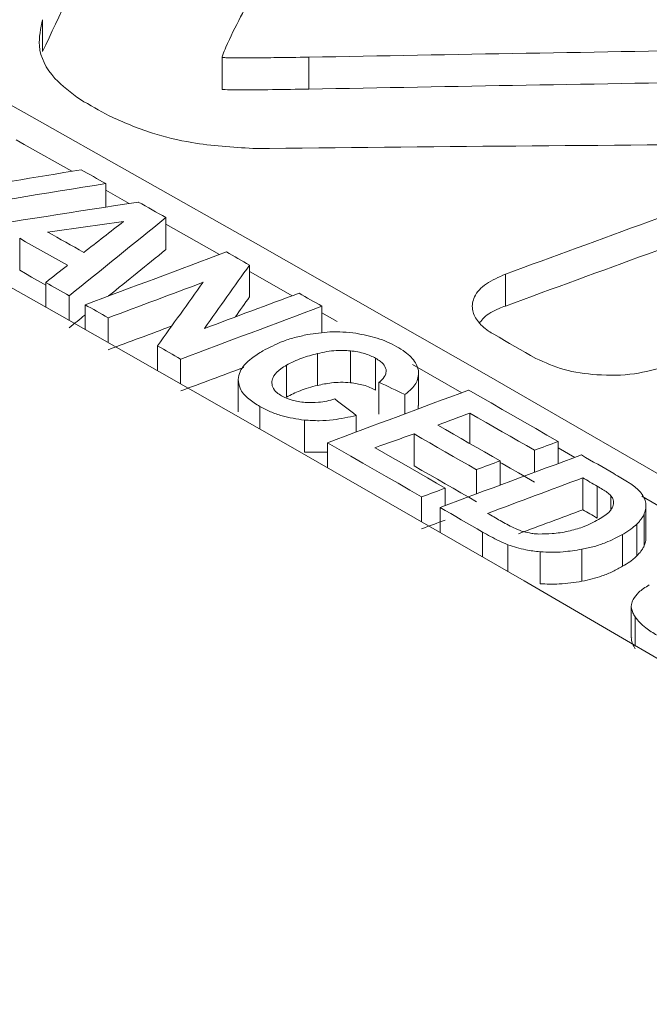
# Model space of a CAD drawing. Header units: millimetres. Extents: x 0 to 1260, y 0 to 891.
# Tile 75 of 93: x 990.16 to 996.6, y 759.92 to 770. Entities that reach past the tile are written whole.
import ezdxf

# ---------------------------------------------------------------- set-up
doc = ezdxf.new("R2010")
doc.units = ezdxf.units.MM
doc.header["$LTSCALE"] = 3

msp = doc.modelspace()

# ---------------------------------------------------------------- linework, layer by layer
at = {"color": 7, "linetype": 'Continuous', "lineweight": 15}
for p, q in [((990.397, 769.672), (990.397, 769.999)), ((992.234, 769.616), (992.234, 769.289)), ((992.235, 769.286), (992.235, 769.613)), ((993.121, 769.289), (993.121, 769.616)), ((991.044, 768.082), (991.044, 768.322)), ((991.283, 768.119), (991.044, 768.254)), ((991.659, 767.647), (991.659, 767.974)), ((992.206, 767.597), (991.659, 767.906)), ((990.163, 767.435), (990.163, 767.762)), ((992.515, 767.162), (992.515, 767.489)), ((990.43, 767.058), (990.43, 767.311)), ((995.133, 767.069), (995.133, 767.396)), ((990.671, 766.922), (990.671, 767.175)), ((990.832, 766.83), (990.832, 767.083)), ((993.256, 766.794), (993.256, 767.067)), ((991.068, 766.696), (991.068, 766.949)), ((993.411, 766.912), (993.256, 767)), ((991.574, 766.408), (991.574, 766.662)), ((993.547, 766.285), (993.547, 766.611)), ((991.81, 766.274), (991.81, 766.527)), ((993.209, 766.257), (993.209, 766.583)), ((993.805, 766.208), (993.805, 766.535)), ((992.893, 766.137), (992.893, 766.464)), ((994.688, 766.182), (994.181, 766.472)), ((992.398, 766.313), (992.398, 765.986)), ((994.244, 766.053), (994.244, 766.379)), ((993.839, 765.962), (993.839, 766.289)), ((994.105, 765.965), (994.105, 766.163)), ((994.24, 766.053), (994.239, 766.015)), ((993.077, 765.575), (993.077, 765.902)), ((993.607, 765.78), (993.607, 765.95)), ((994.77, 765.662), (994.77, 765.973)), ((994.199, 765.434), (994.199, 765.76)), ((993.312, 765.416), (993.312, 765.67)), ((995.671, 765.456), (995.671, 765.683)), ((995.842, 765.52), (995.671, 765.618)), ((993.312, 765.573), (993.077, 765.575)), ((995.43, 765.367), (995.43, 765.593)), ((995.079, 765.236), (995.079, 765.484)), ((994.837, 765.146), (994.837, 765.394)), ((995.924, 764.984), (995.924, 765.311)), ((994.516, 765.027), (994.516, 765.207)), ((996.072, 764.899), (996.072, 765.226)), ((994.274, 764.862), (994.274, 765.117)), ((994.464, 764.753), (994.464, 765.008)), ((996.57, 764.697), (996.57, 765.024)), ((996.554, 764.62), (996.554, 764.947)), ((996.477, 764.512), (996.477, 764.838)), ((996.332, 764.406), (996.332, 764.732)), ((995.488, 764.227), (995.488, 764.554)), ((995.915, 764.253), (995.915, 764.58)), ((996.421, 764), (996.421, 763.673))]:
    msp.add_line(p, q, dxfattribs=at)
at = {"color": 8, "linetype": 'Continuous', "lineweight": 15}
for p, q in [((992.621, 765.811), (992.621, 766.041)), ((996.213, 764.988), (996.213, 765.128)), ((994.898, 764.502), (994.898, 764.757)), ((995.159, 764.351), (995.159, 764.627)), ((996.46, 763.597), (996.46, 763.889))]:
    msp.add_line(p, q, dxfattribs=at)
at = {"color": 7, "linetype": 'Continuous', "lineweight": 15, "flags": 128}
for points in [[(985.482, 771.679), (987.846, 770.371), (990.21, 769.05), (992.575, 767.714), (994.939, 766.365), (997.304, 765.001), (999.668, 763.624), (1002.033, 762.233), (1004.397, 760.828)], [(1002.417, 760.089), (1000.052, 761.492), (997.688, 762.881), (995.323, 764.257), (992.959, 765.618), (990.594, 766.965), (988.23, 768.299), (985.865, 769.618), (983.501, 770.923)], [(992.234, 769.289), (992.234, 769.289), (992.235, 769.287), (992.235, 769.286), (992.235, 769.286), (992.235, 769.286)], [(990.784, 769.181), (990.821, 769.16), (990.857, 769.14), (990.894, 769.119), (990.931, 769.098), (990.967, 769.078), (991.004, 769.057), (991.041, 769.036), (991.077, 769.016)], [(990.698, 768.449), (990.21, 768.723), (990.126, 768.77)], [(991.044, 768.322), (991.012, 768.34), (990.981, 768.358), (990.95, 768.375), (990.918, 768.393), (990.887, 768.411), (990.855, 768.429), (990.824, 768.446), (990.793, 768.464)], [(991.659, 767.974), (991.624, 767.994), (991.589, 768.014), (991.554, 768.034), (991.518, 768.054), (991.483, 768.074), (991.448, 768.094), (991.413, 768.114), (991.377, 768.133)], [(990.819, 767.618), (990.773, 767.644), (990.726, 767.67), (990.68, 767.696), (990.634, 767.722), (990.588, 767.748), (990.542, 767.774), (990.496, 767.8), (990.45, 767.826)], [(990.163, 767.762), (990.224, 767.727), (990.285, 767.693), (990.346, 767.658), (990.407, 767.624), (990.469, 767.589), (990.53, 767.555), (990.591, 767.52), (990.652, 767.486)], [(992.515, 767.489), (992.485, 767.506), (992.456, 767.523), (992.426, 767.54), (992.396, 767.556), (992.367, 767.573), (992.337, 767.59), (992.308, 767.607), (992.278, 767.624)], [(990.43, 767.284), (990.407, 767.297), (990.346, 767.332), (990.285, 767.366), (990.224, 767.401), (990.163, 767.435)], [(992.95, 767.175), (992.575, 767.388), (992.515, 767.421)], [(990.43, 767.311), (990.46, 767.294), (990.49, 767.277), (990.52, 767.26), (990.551, 767.243), (990.581, 767.226), (990.611, 767.209), (990.641, 767.192), (990.671, 767.175)], [(993.256, 767.067), (993.227, 767.084), (993.197, 767.101), (993.168, 767.117), (993.139, 767.134), (993.109, 767.151), (993.08, 767.168), (993.05, 767.184), (993.021, 767.201)], [(990.832, 767.083), (990.862, 767.066), (990.891, 767.05), (990.921, 767.033), (990.95, 767.016), (990.98, 766.999), (991.009, 766.983), (991.039, 766.966), (991.068, 766.949)], [(995.014, 766.78), (995.068, 766.749), (995.122, 766.718), (995.176, 766.687), (995.23, 766.656), (995.284, 766.626), (995.337, 766.595), (995.391, 766.564), (995.445, 766.533)], [(991.574, 766.662), (991.604, 766.645), (991.633, 766.628), (991.663, 766.611), (991.692, 766.595), (991.722, 766.578), (991.751, 766.561), (991.781, 766.544), (991.81, 766.527)], [(995.671, 765.683), (995.557, 765.749), (995.443, 765.815), (995.329, 765.881), (995.215, 765.946), (995.1, 766.012), (994.986, 766.077), (994.872, 766.143), (994.758, 766.208)], [(994.77, 765.973), (994.852, 765.925), (994.935, 765.878), (995.017, 765.831), (995.1, 765.783), (995.182, 765.736), (995.265, 765.688), (995.347, 765.641), (995.43, 765.593)], [(995.079, 765.484), (994.999, 765.53), (994.919, 765.576), (994.84, 765.621), (994.76, 765.667), (994.68, 765.713), (994.6, 765.759), (994.52, 765.805), (994.441, 765.851)], [(994.199, 765.76), (994.279, 765.715), (994.359, 765.669), (994.439, 765.623), (994.518, 765.577), (994.598, 765.531), (994.678, 765.486), (994.758, 765.44), (994.837, 765.394)], [(993.312, 765.67), (993.432, 765.601), (993.552, 765.532), (993.673, 765.463), (993.793, 765.394), (993.913, 765.325), (994.034, 765.255), (994.154, 765.186), (994.274, 765.117)], [(994.516, 765.207), (994.427, 765.258), (994.337, 765.31), (994.247, 765.361), (994.158, 765.413), (994.068, 765.464), (993.979, 765.516), (993.889, 765.567), (993.799, 765.619)], [(996.243, 765.354), (996.201, 765.378), (996.16, 765.402), (996.118, 765.426), (996.077, 765.45), (996.035, 765.473), (995.994, 765.497), (995.952, 765.521), (995.911, 765.545)], [(994.837, 765.067), (994.758, 765.113), (994.678, 765.159), (994.598, 765.205), (994.518, 765.251), (994.439, 765.296), (994.359, 765.342), (994.279, 765.388), (994.199, 765.434)], [(995.43, 765.267), (995.347, 765.314), (995.265, 765.362), (995.182, 765.409), (995.1, 765.457), (995.079, 765.468)], [(995.924, 765.311), (995.943, 765.3), (995.961, 765.29), (995.98, 765.279), (995.998, 765.268), (996.016, 765.258), (996.035, 765.247), (996.053, 765.237), (996.072, 765.226)], [(997.469, 764.579), (997.304, 764.675), (996.529, 765.123)], [(994.464, 765.008), (994.518, 764.976), (994.573, 764.945), (994.627, 764.914), (994.681, 764.883), (994.736, 764.851), (994.79, 764.82), (994.844, 764.789), (994.898, 764.757)], [(995.079, 764.874), (995.063, 764.883), (995.047, 764.893), (995.031, 764.902), (995.015, 764.911), (994.999, 764.92), (994.983, 764.93), (994.967, 764.939), (994.95, 764.948)], [(996.072, 764.899), (996.053, 764.91), (996.035, 764.921), (996.016, 764.931), (995.998, 764.942), (995.98, 764.952), (995.961, 764.963), (995.943, 764.974), (995.924, 764.984)]]:
    msp.add_lwpolyline(points, dxfattribs=at)
at = {"color": 7, "linetype": 'Continuous', "lineweight": 15}
for centre, major_axis, ratio, start_param, end_param in [((985.291, 222.889), (287.862, 905.981), 0.202395, 0.98555, 0.988659), ((1003.804, 233.576), (948.996, 17.263), 0.564867, 1.567091, 1.571778), ((1003.804, 233.576), (948.418, 17.252), 0.564867, 1.567095, 1.571785), ((1002.018, 232.545), (936.01, 6.3), 0.572842, 1.57131, 1.577056), ((1005.697, 234.669), (1278.95, 245.427), 0.405587, 1.504741, 1.50584), ((1007.496, 235.708), (2518.212, 956.866), 0.186533, 1.503774, 1.504933), ((1005.193, 234.378), (1273.434, 242.038), 0.407608, 1.504556, 1.506019), ((1004.393, 233.916), (1252.891, 229.348), 0.415294, 1.505279, 1.50678), ((1007.496, 235.708), (2516.678, 956.283), 0.186533, 1.503776, 1.504936), ((1003.51, 233.407), (1207.392, 200.822), 0.433268, 1.509005, 1.509646), ((969.278, 213.645), (2279.659, 1910.622), 0.139098, 1.444988, 1.445419), ((964.435, 210.849), (2626.816, 2103.285), 0.125005, 1.460889, 1.461043), ((1014.272, 239.619), (2605.892, 1006.6), 0.17948, 1.509998, 1.510551), ((969.278, 213.645), (2278.27, 1909.458), 0.139098, 1.444982, 1.445238), ((965.772, 211.621), (2492.259, 2028.367), 0.130146, 1.455341, 1.455429), ((987.43, 224.124), (592.404, 1044.296), 0.239142, 1.163932, 1.16465), ((1013.143, 238.968), (2601.548, 1004.135), 0.179817, 1.509594, 1.509967), ((986.783, 223.751), (599.368, 1047.442), 0.239175, 1.166797, 1.167514), ((1010.805, 237.618), (2601.578, 1004.152), 0.179815, 1.508322, 1.508693), ((987.43, 224.124), (592.043, 1043.66), 0.239142, 1.163927, 1.164153), ((1009.746, 237.007), (2605.892, 1006.6), 0.17948, 1.507891, 1.508444), ((969.278, 213.645), (2278.27, 1909.458), 0.139098, 1.445343, 1.445413), ((1013.143, 238.968), (2599.963, 1003.524), 0.179817, 1.509722, 1.509972), ((1009.746, 237.007), (2604.305, 1005.987), 0.17948, 1.508201, 1.508448), ((1002.79, 232.991), (2602.433, 1004.637), 0.179749, 1.504597, 1.505151), ((995.985, 229.063), (-379.11, 538.171), 0.628774, 5.444791, 5.445315), ((995.129, 228.569), (-264.771, 604.286), 0.488497, 5.555899, 5.556449), ((1001.586, 232.296), (2590.129, 997.658), 0.18071, 1.503929, 1.504055), ((1001.019, 231.969), (2391.469, 885.009), 0.197736, 1.500595, 1.500762), ((998.57, 230.555), (2601.205, 1003.941), 0.179844, 1.502608, 1.502701), ((997.463, 229.916), (2597.589, 1001.889), 0.180126, 1.502029, 1.502585), ((998.677, 230.617), (2605.113, 1006.158), 0.179541, 1.502942, 1.503034), ((996.3, 229.245), (2607.481, 1007.502), 0.179357, 1.501749, 1.502122), ((998.296, 230.397), (2571.116, 986.872), 0.182214, 1.502437, 1.502531), ((996.3, 229.245), (2605.893, 1006.888), 0.179357, 1.501749, 1.502001), ((998.296, 230.397), (2569.55, 986.271), 0.182214, 1.502438, 1.502532)]:
    msp.add_ellipse(centre, major_axis=major_axis, ratio=ratio, start_param=start_param, end_param=end_param, dxfattribs=at)
for points, knots in [([(973.943, 707.328), (977.353, 708.212), (984.181, 709.983), (994.298, 712.798), (1004.205, 715.846), (1013.76, 719.224), (1022.385, 722.795), (1029.91, 726.631), (1036.362, 730.634), (1042.253, 734.919), (1048.034, 739.8), (1053.747, 745.234), (1059.717, 751.099), (1065.841, 756.905), (1072.443, 762.517), (1079.595, 767.598), (1087.351, 772.05), (1095.376, 775.998), (1103.82, 779.65), (1112.712, 783.129), (1121.962, 786.491), (1128.326, 788.69), (1131.508, 789.79)], [0, 0, 0, 0, 0.051658, 0.103451, 0.155176, 0.206737, 0.2582, 0.301639, 0.345242, 0.388927, 0.432477, 0.486699, 0.541062, 0.59534, 0.64939, 0.703348, 0.751777, 0.800326, 0.848961, 0.897507, 0.948751, 1, 1, 1, 1]), ([(1131.609, 789.559), (1128.426, 788.477), (1122.059, 786.314), (1114.856, 783.731), (1107.233, 780.851), (1099.277, 777.642), (1090.877, 773.726), (1084.558, 770.344), (1079.28, 767.211), (1073.746, 763.363), (1068.101, 758.777), (1061.979, 753.206), (1055.359, 746.678), (1048.493, 740.08), (1041.825, 734.403), (1035.257, 729.634), (1027.705, 725.274), (1018.793, 721.105), (1008.673, 717.22), (997.441, 713.572), (985.856, 710.226), (977.968, 708.134), (974.023, 707.088)], [0, 0, 0, 0, 0.051216, 0.102447, 0.117423, 0.177348, 0.236657, 0.266552, 0.296442, 0.341252, 0.386149, 0.431032, 0.499132, 0.567219, 0.615226, 0.663196, 0.712798, 0.762427, 0.821385, 0.88038, 0.940184, 1, 1, 1, 1]), ([(974.284, 705.612), (977.729, 706.386), (984.621, 707.937), (994.711, 710.382), (1004.499, 713.017), (1013.534, 715.806), (1021.881, 718.842), (1029.545, 722.145), (1036.685, 725.946), (1042.556, 729.859), (1047.393, 733.631), (1052.792, 738.294), (1059.058, 744.311), (1066.407, 751.596), (1072.914, 757.532), (1078.672, 762.055), (1083.32, 765.308), (1088.328, 768.407), (1094.712, 771.978), (1102.611, 775.915), (1112.105, 780.146), (1121.904, 784.187), (1128.578, 786.791), (1131.917, 788.094)], [0, 0, 0, 0, 0.05109, 0.1022, 0.151087, 0.200104, 0.243454, 0.28707, 0.331827, 0.377103, 0.410479, 0.443864, 0.510992, 0.578065, 0.64519, 0.678554, 0.712014, 0.745785, 0.77965, 0.83443, 0.889394, 0.944676, 1, 1, 1, 1]), ([(1017.369, 748.191), (1014.933, 748.967), (1010.043, 750.525), (1003.043, 753.232), (996.321, 756.206), (990.055, 759.413), (984.304, 762.8), (979.068, 766.357), (974.333, 770.117), (970.556, 773.636), (968.548, 775.918), (967.73, 776.847)], [0, 0, 0, 0, 0.112907, 0.226593, 0.342745, 0.459753, 0.572661, 0.686357, 0.80253, 0.919556, 1, 1, 1, 1]), ([(966.382, 776.71), (967.555, 775.392), (969.908, 772.747), (974.241, 768.889), (979.164, 765.119), (984.647, 761.522), (990.596, 758.133), (996.988, 754.954), (1003.886, 751.98), (1010.659, 749.435), (1015.213, 748.001), (1017.196, 747.376)], [0, 0, 0, 0, 0.111688, 0.224157, 0.339066, 0.454808, 0.566729, 0.679415, 0.794527, 0.910482, 1, 1, 1, 1]), ([(1017.236, 748.041), (1014.588, 748.865), (1009.272, 750.519), (1001.658, 753.465), (994.354, 756.755), (988.038, 760.117), (982.695, 763.406), (978.203, 766.558), (974.119, 769.868), (970.477, 773.274), (968.468, 775.613), (967.478, 776.766)], [0, 0, 0, 0, 0.121601, 0.244244, 0.371536, 0.500042, 0.598872, 0.698265, 0.799415, 0.901167, 1, 1, 1, 1]), ([(1017.144, 747.273), (1015.157, 747.898), (1010.688, 749.305), (1004.037, 751.795), (997.194, 754.726), (990.696, 757.936), (984.689, 761.35), (979.23, 764.923), (974.334, 768.646), (969.915, 772.549), (967.488, 775.274), (966.269, 776.642)], [0, 0, 0, 0, 0.089518, 0.201425, 0.314111, 0.429233, 0.545192, 0.656896, 0.769364, 0.884258, 1, 1, 1, 1]), ([(992.235, 769.613), (992.235, 769.613), (992.235, 769.613), (992.234, 769.616), (992.235, 769.624), (992.247, 769.659), (992.306, 769.796), (992.382, 769.949), (992.448, 770.075), (992.46, 770.098)], [0, 0, 0, 0, 0.0008378, 0.0030571, 0.0131755, 0.0533228, 0.213632, 0.8546409, 1, 1, 1, 1]), ([(990.397, 769.999), (990.378, 769.91), (990.332, 769.705), (990.472, 769.412), (990.69, 769.251), (990.784, 769.181)], [0, 0, 0, 0, 0.305796, 0.699354, 1, 1, 1, 1]), ([(993.121, 769.616), (993.002, 769.614), (992.795, 769.611), (992.547, 769.608), (992.395, 769.608), (992.319, 769.609), (992.278, 769.61), (992.257, 769.611), (992.245, 769.611), (992.24, 769.612), (992.237, 769.612), (992.236, 769.613), (992.235, 769.613)], [0, 0, 0, 0, 0.40164, 0.70035, 0.841111, 0.916876, 0.957313, 0.97869, 0.989858, 0.995607, 0.998512, 1, 1, 1, 1]), ([(992.235, 769.286), (992.236, 769.286), (992.238, 769.285), (992.249, 769.284), (992.29, 769.282), (992.461, 769.281), (992.745, 769.283), (992.997, 769.287), (993.121, 769.289)], [0, 0, 0, 0, 0.001755, 0.008651, 0.03601, 0.145226, 0.581896, 1, 1, 1, 1]), ([(991.077, 769.016), (991.22, 768.952), (991.479, 768.838), (991.982, 768.718), (992.339, 768.695), (992.55, 768.681)], [0, 0, 0, 0, 0.3361474, 0.6078006, 1, 1, 1, 1]), ([(995.133, 767.396), (995.064, 767.365), (994.924, 767.304), (994.806, 767.173), (994.783, 767.038), (994.838, 766.916), (994.928, 766.832), (994.996, 766.791), (995.014, 766.78)], [0, 0, 0, 0, 0.207884, 0.417136, 0.594873, 0.761435, 0.936775, 1, 1, 1, 1]), ([(994.869, 766.899), (994.883, 766.917), (994.927, 766.974), (995.029, 767.029), (995.111, 767.061), (995.133, 767.069)], [0, 0, 0, 0, 0.257739, 0.802916, 1, 1, 1, 1]), ([(993.603, 766.79), (993.559, 766.795), (993.471, 766.806), (993.303, 766.806), (993.184, 766.788), (993.108, 766.777)], [0, 0, 0, 0, 0.267443, 0.534919, 1, 1, 1, 1]), ([(993.108, 766.777), (993.064, 766.767), (992.974, 766.748), (992.815, 766.696), (992.716, 766.644), (992.652, 766.611)], [0, 0, 0, 0, 0.264387, 0.528764, 1, 1, 1, 1]), ([(994.021, 766.653), (993.99, 766.67), (993.928, 766.702), (993.792, 766.754), (993.677, 766.776), (993.603, 766.79)], [0, 0, 0, 0, 0.25879, 0.517673, 1, 1, 1, 1]), ([(992.652, 766.611), (992.612, 766.586), (992.512, 766.524), (992.416, 766.422), (992.403, 766.345), (992.398, 766.319)], [0, 0, 0, 0, 0.305056, 0.763542, 1, 1, 1, 1]), ([(993.209, 766.583), (993.241, 766.59), (993.303, 766.604), (993.417, 766.618), (993.499, 766.614), (993.547, 766.611)], [0, 0, 0, 0, 0.290405, 0.581164, 1, 1, 1, 1]), ([(993.547, 766.611), (993.573, 766.608), (993.623, 766.601), (993.714, 766.579), (993.77, 766.552), (993.805, 766.535)], [0, 0, 0, 0, 0.264441, 0.52906, 1, 1, 1, 1]), ([(994.242, 766.409), (994.234, 766.436), (994.214, 766.504), (994.129, 766.587), (994.05, 766.636), (994.021, 766.653)], [0, 0, 0, 0, 0.291007, 0.740113, 1, 1, 1, 1]), ([(992.893, 766.464), (992.917, 766.477), (992.966, 766.503), (993.07, 766.546), (993.155, 766.569), (993.209, 766.583)], [0, 0, 0, 0, 0.2641314, 0.528233, 1, 1, 1, 1]), ([(993.805, 766.535), (993.821, 766.525), (993.85, 766.507), (993.892, 766.47), (993.904, 766.44), (993.912, 766.42)], [0, 0, 0, 0, 0.294549, 0.550253, 1, 1, 1, 1]), ([(995.445, 766.533), (995.537, 766.491), (995.722, 766.407), (996.079, 766.357), (996.45, 766.36), (996.672, 766.423), (996.778, 766.454)], [0, 0, 0, 0, 0.243855, 0.486429, 0.754414, 1, 1, 1, 1]), ([(992.743, 766.296), (992.748, 766.315), (992.76, 766.363), (992.821, 766.419), (992.873, 766.452), (992.893, 766.464)], [0, 0, 0, 0, 0.305818, 0.741013, 1, 1, 1, 1]), ([(993.912, 766.42), (993.912, 766.405), (993.912, 766.368), (993.879, 766.324), (993.849, 766.297), (993.839, 766.289)], [0, 0, 0, 0, 0.311128, 0.786841, 1, 1, 1, 1]), ([(994.105, 766.163), (994.13, 766.183), (994.193, 766.234), (994.245, 766.32), (994.242, 766.384), (994.242, 766.409)], [0, 0, 0, 0, 0.277952, 0.716333, 1, 1, 1, 1]), ([(992.398, 766.319), (992.402, 766.288), (992.411, 766.217), (992.495, 766.12), (992.581, 766.066), (992.621, 766.041)], [0, 0, 0, 0, 0.293789, 0.677546, 1, 1, 1, 1]), ([(992.843, 766.15), (992.826, 766.161), (992.785, 766.186), (992.746, 766.237), (992.744, 766.277), (992.743, 766.296)], [0, 0, 0, 0, 0.268169, 0.646297, 1, 1, 1, 1]), ([(993.209, 766.257), (993.179, 766.249), (993.117, 766.233), (993.008, 766.196), (992.938, 766.16), (992.893, 766.137)], [0, 0, 0, 0, 0.264016, 0.528094, 1, 1, 1, 1]), ([(993.547, 766.285), (993.514, 766.287), (993.449, 766.291), (993.334, 766.283), (993.257, 766.267), (993.209, 766.257)], [0, 0, 0, 0, 0.291566, 0.562008, 1, 1, 1, 1]), ([(993.805, 766.208), (993.786, 766.218), (993.748, 766.238), (993.663, 766.267), (993.592, 766.278), (993.547, 766.285)], [0, 0, 0, 0, 0.2645882, 0.5292469, 1, 1, 1, 1]), ([(993.084, 766.082), (993.06, 766.085), (993.014, 766.09), (992.928, 766.109), (992.877, 766.133), (992.843, 766.15)], [0, 0, 0, 0, 0.2662128, 0.5149988, 1, 1, 1, 1]), ([(993.389, 766.118), (993.362, 766.11), (993.307, 766.096), (993.205, 766.08), (993.13, 766.081), (993.084, 766.082)], [0, 0, 0, 0, 0.286876, 0.572335, 1, 1, 1, 1]), ([(992.621, 766.041), (992.656, 766.023), (992.725, 765.986), (992.874, 765.932), (992.999, 765.913), (993.077, 765.902)], [0, 0, 0, 0, 0.271085, 0.540274, 1, 1, 1, 1]), ([(993.077, 765.902), (993.127, 765.899), (993.225, 765.893), (993.407, 765.905), (993.529, 765.932), (993.607, 765.95)], [0, 0, 0, 0, 0.279187, 0.539769, 1, 1, 1, 1]), ([(996.416, 765.249), (996.405, 765.256), (996.372, 765.278), (996.314, 765.312), (996.266, 765.34), (996.243, 765.354)], [0, 0, 0, 0, 0.195762, 0.597788, 1, 1, 1, 1]), ([(996.072, 765.226), (996.09, 765.215), (996.125, 765.194), (996.175, 765.163), (996.2, 765.139), (996.213, 765.128)], [0, 0, 0, 0, 0.357534, 0.676957, 1, 1, 1, 1]), ([(996.522, 765.153), (996.515, 765.162), (996.499, 765.181), (996.464, 765.213), (996.434, 765.235), (996.416, 765.249)], [0, 0, 0, 0, 0.274119, 0.548163, 1, 1, 1, 1]), ([(996.213, 765.128), (996.22, 765.118), (996.238, 765.092), (996.243, 765.053), (996.235, 765.027), (996.233, 765.018)], [0, 0, 0, 0, 0.281061, 0.759505, 1, 1, 1, 1]), ([(996.568, 765.053), (996.566, 765.061), (996.563, 765.079), (996.55, 765.113), (996.533, 765.137), (996.522, 765.153)], [0, 0, 0, 0, 0.252829, 0.505669, 1, 1, 1, 1]), ([(996.233, 765.018), (996.223, 765.001), (996.205, 764.968), (996.15, 764.924), (996.107, 764.897), (996.085, 764.884)], [0, 0, 0, 0, 0.324999, 0.658507, 1, 1, 1, 1]), ([(996.554, 764.947), (996.558, 764.956), (996.564, 764.974), (996.572, 765.009), (996.569, 765.036), (996.568, 765.053)], [0, 0, 0, 0, 0.2597769, 0.5195856, 1, 1, 1, 1]), ([(996.477, 764.838), (996.486, 764.847), (996.504, 764.866), (996.532, 764.902), (996.546, 764.929), (996.554, 764.947)], [0, 0, 0, 0, 0.269661, 0.539365, 1, 1, 1, 1]), ([(995.298, 764.767), (995.271, 764.778), (995.217, 764.799), (995.146, 764.836), (995.102, 764.861), (995.079, 764.874)], [0, 0, 0, 0, 0.344479, 0.671791, 1, 1, 1, 1]), ([(996.085, 764.884), (996.06, 764.87), (996.009, 764.842), (995.908, 764.799), (995.826, 764.778), (995.776, 764.765)], [0, 0, 0, 0, 0.280729, 0.561605, 1, 1, 1, 1]), ([(996.332, 764.732), (996.347, 764.741), (996.376, 764.758), (996.427, 764.793), (996.457, 764.821), (996.477, 764.838)], [0, 0, 0, 0, 0.2692886, 0.5386064, 1, 1, 1, 1]), ([(994.898, 764.757), (994.926, 764.742), (994.981, 764.711), (995.066, 764.666), (995.128, 764.64), (995.159, 764.627)], [0, 0, 0, 0, 0.335494, 0.666775, 1, 1, 1, 1]), ([(995.475, 764.736), (995.458, 764.737), (995.426, 764.739), (995.365, 764.748), (995.324, 764.76), (995.298, 764.767)], [0, 0, 0, 0, 0.263364, 0.526809, 1, 1, 1, 1]), ([(995.776, 764.765), (995.749, 764.759), (995.695, 764.749), (995.594, 764.737), (995.52, 764.737), (995.475, 764.736)], [0, 0, 0, 0, 0.278618, 0.55735, 1, 1, 1, 1]), ([(995.915, 764.58), (995.958, 764.589), (996.043, 764.607), (996.187, 764.656), (996.277, 764.703), (996.332, 764.732)], [0, 0, 0, 0, 0.273439, 0.546774, 1, 1, 1, 1]), ([(996.57, 764.697), (996.57, 764.688), (996.569, 764.662), (996.56, 764.637), (996.554, 764.62)], [0, 0, 0, 0, 0.341993, 1, 1, 1, 1]), ([(995.159, 764.627), (995.188, 764.617), (995.247, 764.598), (995.355, 764.569), (995.438, 764.56), (995.488, 764.554)], [0, 0, 0, 0, 0.286273, 0.572708, 1, 1, 1, 1]), ([(996.554, 764.62), (996.55, 764.61), (996.54, 764.589), (996.516, 764.553), (996.492, 764.528), (996.477, 764.512)], [0, 0, 0, 0, 0.269772, 0.539498, 1, 1, 1, 1]), ([(995.488, 764.554), (995.527, 764.552), (995.606, 764.547), (995.75, 764.554), (995.852, 764.57), (995.915, 764.58)], [0, 0, 0, 0, 0.273257, 0.546398, 1, 1, 1, 1]), ([(996.477, 764.512), (996.466, 764.501), (996.444, 764.481), (996.396, 764.445), (996.357, 764.421), (996.332, 764.406)], [0, 0, 0, 0, 0.2693833, 0.538718, 1, 1, 1, 1]), ([(996.332, 764.406), (996.299, 764.388), (996.233, 764.352), (996.098, 764.295), (995.985, 764.269), (995.915, 764.253)], [0, 0, 0, 0, 0.273126, 0.546391, 1, 1, 1, 1]), ([(995.915, 764.253), (995.877, 764.247), (995.802, 764.234), (995.658, 764.221), (995.553, 764.225), (995.488, 764.227)], [0, 0, 0, 0, 0.272949, 0.546023, 1, 1, 1, 1]), ([(996.605, 764.215), (996.585, 764.203), (996.545, 764.18), (996.484, 764.132), (996.456, 764.092), (996.439, 764.067)], [0, 0, 0, 0, 0.274464, 0.549111, 1, 1, 1, 1]), ([(996.439, 764.067), (996.432, 764.05), (996.414, 764.005), (996.427, 763.944), (996.452, 763.903), (996.46, 763.889)], [0, 0, 0, 0, 0.2900033, 0.7572744, 1, 1, 1, 1]), ([(996.46, 763.889), (996.475, 763.869), (996.505, 763.83), (996.579, 763.765), (996.644, 763.724), (996.684, 763.7)], [0, 0, 0, 0, 0.282995, 0.565759, 1, 1, 1, 1]), ([(996.46, 763.563), (996.451, 763.579), (996.433, 763.61), (996.419, 763.648), (996.424, 763.668), (996.425, 763.673)], [0, 0, 0, 0, 0.463277, 0.870916, 1, 1, 1, 1])]:
    msp.add_open_spline(points, degree=3, knots=knots, dxfattribs=at)
at = {"color": 8, "linetype": 'Continuous', "lineweight": 15}
msp.add_open_spline([(1130.086, 787.112), (1127.126, 785.974), (1120.558, 783.448), (1110.572, 779.34), (1100.274, 774.692), (1090.672, 769.733), (1081.94, 764.405), (1073.936, 758.343), (1066.485, 751.557), (1059.96, 745.086), (1054.142, 739.46), (1048.896, 734.733), (1043.242, 730.225), (1036.99, 726.052), (1029.998, 722.258), (1022.25, 718.874), (1013.718, 715.747), (1004.573, 712.9), (994.79, 710.235), (984.694, 707.746), (977.803, 706.162), (974.357, 705.37)], degree=3, knots=[0, 0, 0, 0, 0.049557, 0.109958, 0.170797, 0.231611, 0.289309, 0.347539, 0.41529, 0.483087, 0.52826, 0.573432, 0.618544, 0.662472, 0.706385, 0.751997, 0.79763, 0.847064, 0.896661, 0.948314, 1, 1, 1, 1], dxfattribs=at)

doc.saveas('drawing.dxf')
